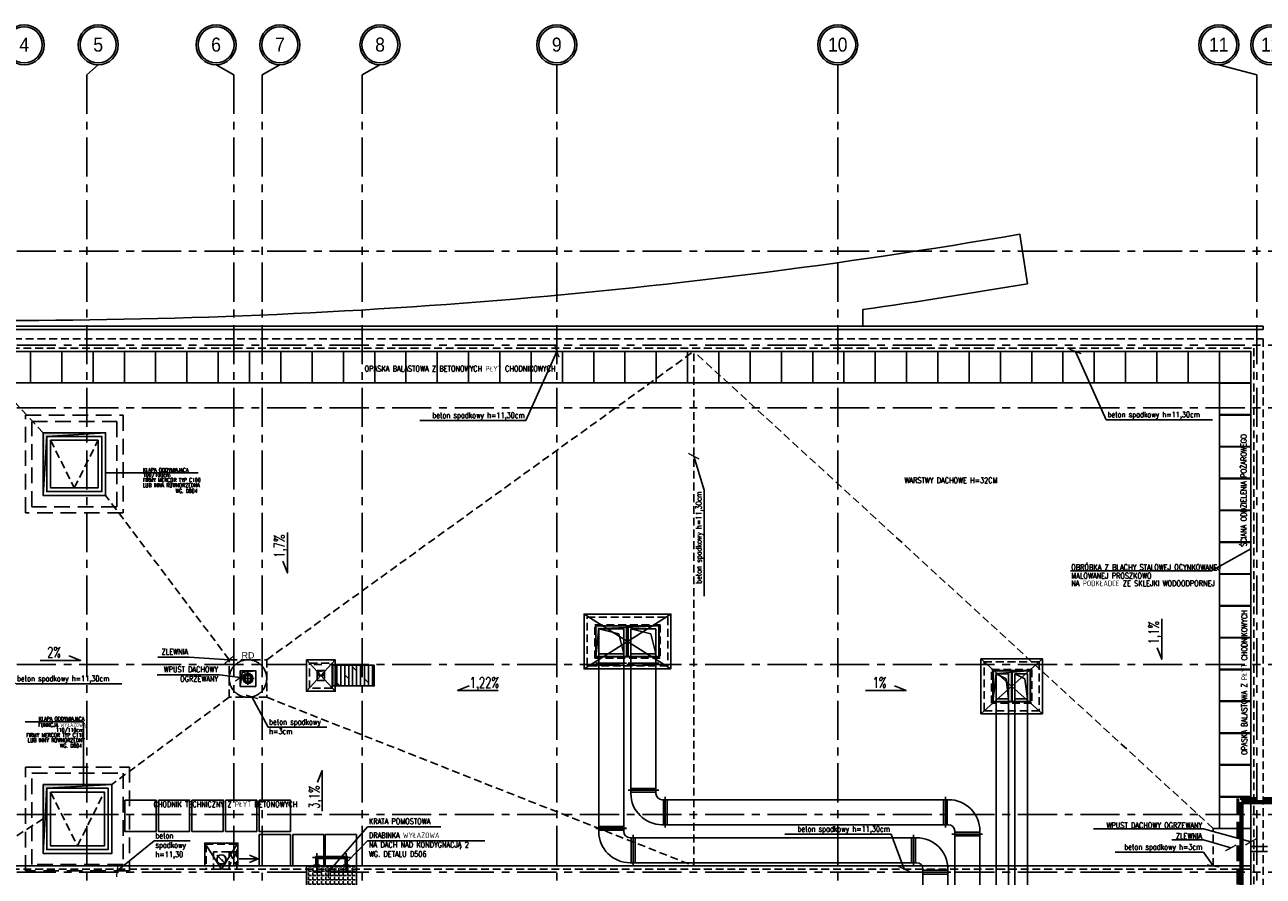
# Model space of a CAD drawing. Extents: x 41755 to 123924, y -112333 to 86187.
# Tile 26 of 256: x 100422 to 102401, y -97344 to -95984. Entities that reach past the tile are written whole.
import ezdxf
from ezdxf.enums import TextEntityAlignment as Align

# ---------------------------------------------------------------- set-up
doc = ezdxf.new("R2010")
doc.units = 0
doc.header["$LTSCALE"] = 50
for name, pattern in [('ACAD_ISO02W100', [15, 12, -3]), ('ACAD_ISO10W100', [18.5, 12, -3, 0.5, -3]), ('CENTER', [2, 1.25, -0.25, 0.25, -0.25]), ('DASHDOT', [1, 0.5, -0.25, 0, -0.25]), ('DASHED', [0.75, 0.5, -0.25]), ('DASHED2', [0.375, 0.25, -0.125])]:
    doc.linetypes.add(name, pattern=pattern)
doc.layers.get('0').update_dxf_attribs({"color": 101, "linetype": 'CONTINUOUS'})
doc.layers.add('2DH_PLS_glp', color=202, linetype='DASHED', lineweight=50)
doc.layers.add('2DH_PLS_glz', color=86, linetype='CONTINUOUS', lineweight=70)
for name, color, linetype in [('Ele-balustrada', 8, 'CONTINUOUS'), ('Ins-went', 141, 'CONTINUOUS'), ('Ins-wod', 4, 'CONTINUOUS'), ('Okn---okna', 5, 'CONTINUOUS'), ('Opis-spadki', 61, 'CONTINUOUS'), ('Os-osie glowne', 1, 'CENTER'), ('Os-osie-opis', 16, 'CONTINUOUS'), ('Pzt-chodniki-hatch', 252, 'CONTINUOUS'), ('Sch-opis', 51, 'CONTINUOUS'), ('W-idok', 8, 'CONTINUOUS'), ('W-idok pod', 5, 'DASHED'), ('W-izol-w', 144, 'CONTINUOUS'), ('W-otwor-strop', 1, 'CONTINUOUS'), ('W-widok-spadki', 61, 'CONTINUOUS')]:
    doc.layers.add(name, color=color, linetype=linetype)
doc.styles.add('dwg_opis duży', font='ARIAL.TTF', dxfattribs={"width": 0.9})
doc.styles.add('ROMANS', font='romans', dxfattribs={"width": 0.85})
doc.styles.add('TYTUL2', font='ARIAL.TTF')
doc.dimstyles.new('CHMIELNA', dxfattribs={"dimscale": 3.5, "dimtxt": 4, "dimasz": 1.5, "dimexe": 3, "dimexo": 0, "dimgap": 1, "dimtad": 1, "dimdec": 1, "dimrnd": 0.5, "dimzin": 12, "dimdsep": 46, "dimtxsty": 'ROMANS', "dimblk": 'DIMTICK', "dimcen": 0.09, "dimse1": 1, "dimse2": 1, "dimclrd": 143, "dimclrt": 53, "dimadec": 0, "dimazin": 0, "dimtfac": 1, "dimtdec": 1, "dimtix": 1, "dimtmove": 2, "dimatfit": 2, "dimldrblk": 'ARCHTICK', "dimfxl": 0, "dimtolj": 1, "dimtzin": 0, "dimarcsym": 0})
pattern_1 = [(270, (232263.7705, -500844.337), (6.35, -3e-15), []), (315, (232263.77, -500844.337), (12.69999134, 12.69999134), [8.98026, -17.9605])]

# ---------------------------------------------------------------- blocks, each defined once
blk = doc.blocks.new('_kgjdskfgjkfh')
at = {"linetype": 'ACAD_ISO10W100'}
for p, q in [((10, 0), (-10, 0)), ((0, 10), (0, -10))]:
    blk.add_line(p, q, dxfattribs=at)
at = {"linetype": 'Continuous', "ltscale": 7}
for p, q in [((-8, 0), (-5, 0)), ((-7.6, 2.5), (-4.8, 1.5)), ((-6.5, 4.7), (-4, 2.9)), ((-4.7, 6.5), (-2.9, 4)), ((-2.5, 7.6), (-1.5, 4.8)), ((0, 8), (0, 5)), ((2.5, 7.6), (1.5, 4.8)), ((4.7, 6.5), (2.9, 4)), ((6.5, 4.7), (4, 2.9)), ((7.6, 2.5), (4.8, 1.5)), ((8, 0), (5, 0)), ((-7.6, -2.5), (-4.8, -1.5)), ((-6.5, -4.7), (-4, -2.9)), ((-4.7, -6.5), (-2.9, -4)), ((-2.5, -7.6), (-1.5, -4.8)), ((0, -8), (0, -5)), ((2.5, -7.6), (1.5, -4.8)), ((4.7, -6.5), (2.9, -4)), ((6.5, -4.7), (4, -2.9)), ((7.6, -2.5), (4.8, -1.5))]:
    blk.add_line(p, q, dxfattribs=at)
at = {"linetype": 'ACAD_ISO02W100'}
blk.add_circle((0, 0), 30, dxfattribs=at)
at = {"linetype": 'Continuous', "ltscale": 7}
for radius in [8, 5]:
    blk.add_circle((0, 0), radius, dxfattribs=at)
blk = doc.blocks.new('DIMTICK')
for p, q in [((-1, 0), (1, 0)), ((0, 1), (0, -1))]:
    blk.add_line(p, q)
at = {"const_width": 0.141}
blk.add_lwpolyline([(0.71, 0.71), (-0.71, -0.71)], dxfattribs=at)
blk = doc.blocks.new('_opis_osi_liczbowy')
blk.add_hatch(color=256).paths.add_polyline_path([(32, 32), (32, 28.8, -1), (32, -28.8), (32, -32, 1)])
for radius in [32, 28.8]:
    blk.add_circle((32, 0), radius)
at = {"style": 'dwg_opis duży', "width": 0.9}
blk.add_attdef('AXNAMEH', text='', height=22.4, rotation=90, dxfattribs=at).set_placement((32, 0), align=Align.MIDDLE_CENTER)
blk = doc.blocks.new('_SKGJFKGJFGKHGJ')
blk.add_line((-13.5, -53.9), (-13.5, 6.9))
at = {"linetype": 'DASHDOT', "ltscale": 5, "flags": 128}
for points in [[(9.4, 0), (-20.4, 0)], [(9.4, -47), (-20.4, -47)]]:
    blk.add_lwpolyline(points, dxfattribs=at)
at = {"flags": 128}
for points in [[(-1.9, -48.5), (-15, -48.5), (-15, 1.5), (-1.9, 1.5)], [(-1.9, -45.5), (-12, -45.5), (-12, -1.5), (-1.9, -1.5)]]:
    blk.add_lwpolyline(points, dxfattribs=at)
for points in [[(0, 5), (0, -5), (-1, -5, -0.199443), (-1, 5)], [(0, -52), (0, -42), (-1, -42, 0.199443), (-1, -52)]]:
    blk.add_lwpolyline(points, format="xyb", close=True, dxfattribs=at)
at = {"linetype": 'DASHED', "ltscale": 0.1, "flags": 128}
for points in [[(-1.9, 1.5), (0, 1.5)], [(-1.9, -1.5), (0, -1.5)], [(0, -45.5), (-1.9, -45.5)], [(0, -48.5), (-1.9, -48.5)]]:
    blk.add_lwpolyline(points, dxfattribs=at)
blk = doc.blocks.new('SPADKI')
at = {"ltscale": 25}
blk.add_lwpolyline([(0, 0), (0, -70), (-8, -50), (-8, -50)], dxfattribs=at)
at = {"ltscale": 25, "style": 'ROMANS', "width": 0.7}
blk.add_attdef('SP%', text='', height=18, rotation=90, dxfattribs=at).set_placement((-4.9, -24), align=Align.CENTER)
blk = doc.blocks.new('_STRZAŁKA_WENT')
for q in [(-6, -14), (0, -30.2), (6, -14)]:
    blk.add_line((0, 0), q)

msp = doc.modelspace()

# ---------------------------------------------------------------- hatches: boundary and pattern name
at = {"layer": 'Ins-went'}
h = msp.add_hatch(color=256, dxfattribs=at)
h.paths.add_polyline_path([(100890.594, -97018.332, 1), (100890.594, -97023.583, 1)])
h.paths.add_polyline_path([(100899.521, -97023.583, 1), (100899.521, -97018.332, 1)])
h = msp.add_hatch(dxfattribs=at)
h.set_pattern_fill('DOLMIT', color=256, angle=-90, style=0)
h.set_pattern_definition(pattern_1)
h.paths.add_polyline_path([(100980.27, -97040.35), (100980.27, -97007.298), (100912.966, -97007.298), (100912.966, -97040.35)])
h = msp.add_hatch(dxfattribs=at)
h.set_pattern_fill('DOLMIT', color=256, angle=-90, style=0)
h.set_pattern_definition(pattern_1)
h.paths.add_polyline_path([(100980.27, -97040.35), (100980.27, -97007.298), (100912.966, -97007.298), (100912.966, -97040.35)])
at = {"layer": 'W-idok'}
h = msp.add_hatch(dxfattribs=at)
h.set_pattern_fill('ANGLE', color=256, style=0)
h.set_pattern_definition([(360, (48983.4185, 565.478), (2e-15, 6.985), [5.08, -1.905]), (90, (48983.4185, 565.478), (-6.985, 2e-15), [5.08, -1.905])])
h.paths.add_polyline_path([(100871.934, -97327.824), (100951.934, -97327.824), (100951.934, -97368.324), (100871.934, -97368.324)])
at = {"layer": 'W-otwor-strop'}
h = msp.add_hatch(color=256, dxfattribs=at)
h.paths.add_polyline_path([(100520.966, -96637.739), (100520.966, -96635.824), (100450.966, -96635.824), (100450.966, -96647.408), (100456.214, -96653.6), (100456.966, -96641.824)])
h.paths.add_polyline_path([(100550.966, -96635.824), (100520.966, -96635.824), (100520.966, -96637.739)])
h.paths.add_polyline_path([(100456.214, -96653.6), (100450.966, -96647.408), (100450.966, -96735.824)])
at = {"layer": 'W-otwor-strop', "linetype": 'Continuous', "ltscale": 0.5}
for points in [[(101435.434, -96944.477), (101339.134, -96948.977), (101334.634, -96993.977), (101334.634, -96944.477)], [(102029.033, -97015.824), (101968.966, -97015.824), (101968.966, -97065.824), (101973.966, -97020.824)]]:
    msp.add_hatch(color=256, dxfattribs=at).paths.add_polyline_path(points)
at = {"layer": 'W-otwor-strop'}
for points in [[(100791.013, -97015.906), (100769.013, -97018.906), (100766.013, -97040.906), (100766.013, -97015.906)], [(100900.966, -97015.824), (100888.966, -97015.824), (100888.966, -97023.824), (100890.966, -97017.824)]]:
    msp.add_hatch(color=256, dxfattribs=at).paths.add_polyline_path(points)
h = msp.add_hatch(color=256, dxfattribs=at)
h.paths.add_polyline_path([(100520.966, -97200.132), (100520.966, -97197.824), (100450.966, -97197.824), (100450.966, -97245.824), (100454.543, -97245.824), (100456.966, -97203.824)])
h.paths.add_polyline_path([(100560.966, -97197.824), (100520.966, -97197.824), (100520.966, -97200.132)])
h.paths.add_polyline_path([(100454.543, -97245.824), (100450.966, -97245.824), (100450.966, -97307.824)])

# ---------------------------------------------------------------- linework, layer by layer
at = {"color": 4, "linetype": 'Continuous'}
msp.add_line((101390.434, -97006.977), (101430.434, -97006.977), dxfattribs=at)
at = {"layer": '2DH_PLS_glp'}
for p, q in [((102501.854, -97220.046), (102360.637, -97220.046)), ((102360.637, -97220.046), (102360.637, -97405.748))]:
    msp.add_line(p, q, dxfattribs=at)
at = {"layer": '2DH_PLS_glz'}
for p, q in [((102366.527, -97388.064), (102366.527, -97225.764)), ((102366.527, -97225.764), (102509.599, -97225.764))]:
    msp.add_line(p, q, dxfattribs=at)
at = {"layer": 'Ins-went'}
for p, q in [((101334.634, -96993.477), (101334.634, -96944.477)), ((101334.634, -96944.477), (101383.634, -96944.477)), ((101371.134, -96956.977), (101339.134, -96948.977)), ((101339.134, -96988.977), (101339.134, -96948.977)), ((101339.134, -96948.977), (101379.134, -96948.977)), ((101379.134, -96988.977), (101371.134, -96956.977)), ((101379.134, -96948.977), (101379.134, -96988.977)), ((101383.634, -96944.477), (101383.634, -96993.477)), ((101385.934, -96993.477), (101385.934, -96944.477)), ((101385.934, -96944.477), (101434.934, -96944.477)), ((101422.434, -96956.977), (101390.434, -96948.977)), ((101390.434, -96988.977), (101390.434, -96948.977)), ((101390.434, -96948.977), (101430.434, -96948.977)), ((101430.434, -96988.977), (101422.434, -96956.977)), ((101430.434, -96948.977), (101430.434, -96988.977)), ((101434.934, -96944.477), (101434.934, -96993.477)), ((101383.634, -96993.477), (101334.634, -96993.477)), ((101339.134, -97267.777), (101339.134, -96988.977)), ((101379.134, -96988.977), (101339.134, -96988.977)), ((101379.134, -97267.777), (101379.134, -96988.977)), ((101434.934, -96993.477), (101385.934, -96993.477)), ((101390.434, -97206.977), (101390.434, -96988.977)), ((101430.434, -96988.977), (101390.434, -96988.977)), ((101430.434, -97206.977), (101430.434, -96988.977)), ((101334.634, -97003.977), (101383.634, -97003.977)), ((101339.134, -97006.977), (101379.134, -97006.977)), ((101385.934, -97003.977), (101434.934, -97003.977)), ((101969.466, -97065.324), (101969.466, -97016.324)), ((101969.466, -97016.324), (101998.466, -97016.324)), ((101989.966, -97028.824), (101973.966, -97020.824)), ((101973.966, -97060.824), (101973.966, -97020.824)), ((101973.966, -97020.824), (101993.966, -97020.824)), ((101993.966, -97020.824), (101993.966, -97060.824)), ((101998.466, -97016.324), (101998.466, -97065.324)), ((101999.533, -97065.324), (101999.533, -97016.324)), ((101999.533, -97016.324), (102028.533, -97016.324)), ((102020.033, -97028.824), (102004.033, -97020.824)), ((102004.033, -97060.824), (102004.033, -97020.824)), ((102004.033, -97020.824), (102024.033, -97020.824)), ((102024.033, -97020.824), (102024.033, -97060.824)), ((102028.533, -97016.324), (102028.533, -97065.324)), ((101993.966, -97060.824), (101989.966, -97028.824)), ((102024.033, -97060.824), (102020.033, -97028.824)), ((101973.966, -97921.024), (101973.966, -97060.824)), ((101993.966, -97060.824), (101973.966, -97060.824)), ((101993.966, -97921.024), (101993.966, -97060.824)), ((102004.033, -97921.024), (102004.033, -97060.824)), ((102024.033, -97060.824), (102004.033, -97060.824)), ((102024.033, -97921.024), (102024.033, -97060.824)), ((101998.466, -97065.324), (101969.466, -97065.324)), ((102028.533, -97065.324), (101999.533, -97065.324)), ((101385.92, -97207.024), (101434.92, -97207.024)), ((101434.934, -97206.977), (101385.934, -97206.977)), ((101390.42, -97212.024), (101390.42, -97207.024)), ((101390.42, -97210.024), (101430.42, -97210.024)), ((101430.434, -97203.977), (101390.434, -97203.977)), ((101430.42, -97212.024), (101430.42, -97207.024)), ((101445.42, -97217.524), (101445.42, -97266.524)), ((101445.42, -97266.524), (101445.42, -97217.524)), ((101893.12, -97217.524), (101893.12, -97266.524)), ((101893.12, -97266.524), (101893.12, -97217.524)), ((101445.42, -97222.024), (101440.42, -97222.024)), ((101442.42, -97222.024), (101442.42, -97262.024)), ((101893.12, -97222.024), (101445.42, -97222.024)), ((101448.42, -97262.024), (101448.42, -97222.024)), ((101890.12, -97222.024), (101890.12, -97262.024)), ((101898.12, -97222.024), (101893.12, -97222.024)), ((101896.12, -97262.024), (101896.12, -97222.024)), ((101334.585, -97267.824), (101383.585, -97267.824)), ((101383.634, -97267.777), (101334.634, -97267.777)), ((101339.085, -97272.824), (101339.085, -97267.824)), ((101339.085, -97270.824), (101379.085, -97270.824)), ((101379.134, -97264.777), (101339.134, -97264.777)), ((101379.085, -97272.824), (101379.085, -97267.824)), ((101394.085, -97327.324), (101394.085, -97278.324)), ((101394.085, -97278.324), (101394.085, -97327.324)), ((101445.42, -97262.024), (101440.42, -97262.024)), ((101893.12, -97262.024), (101445.42, -97262.024)), ((101842.085, -97278.324), (101842.085, -97327.324)), ((101842.085, -97327.324), (101842.085, -97278.324)), ((101898.12, -97262.024), (101893.12, -97262.024)), ((101903.62, -97277.024), (101952.62, -97277.024)), ((101952.62, -97277.024), (101903.62, -97277.024)), ((101908.12, -97277.024), (101908.12, -97272.024)), ((101948.12, -97274.024), (101908.12, -97274.024)), ((101908.12, -97810.824), (101908.12, -97277.024)), ((101908.12, -97280.024), (101948.12, -97280.024)), ((101948.12, -97277.024), (101948.12, -97272.024)), ((101948.12, -97810.824), (101948.12, -97277.024)), ((101394.085, -97282.824), (101389.085, -97282.824)), ((101391.085, -97282.824), (101391.085, -97322.824)), ((101842.085, -97282.824), (101394.085, -97282.824)), ((101397.085, -97322.824), (101397.085, -97282.824)), ((101839.085, -97282.824), (101839.085, -97322.824)), ((101847.085, -97282.824), (101842.085, -97282.824)), ((101845.085, -97322.824), (101845.085, -97282.824)), ((101394.085, -97322.824), (101389.085, -97322.824)), ((101842.085, -97322.824), (101394.085, -97322.824)), ((101847.085, -97322.824), (101842.085, -97322.824)), ((101852.585, -97337.824), (101901.585, -97337.824)), ((101901.585, -97337.824), (101852.585, -97337.824)), ((101857.085, -97337.824), (101857.085, -97332.824)), ((101897.085, -97334.824), (101857.085, -97334.824)), ((101857.085, -97810.824), (101857.085, -97337.824)), ((101897.085, -97337.824), (101897.085, -97332.824)), ((101897.085, -97810.824), (101897.085, -97337.824)), ((101857.085, -97340.824), (101897.085, -97340.824))]:
    msp.add_line(p, q, dxfattribs=at)
at = {"layer": 'Ins-went', "linetype": 'DASHED'}
msp.add_line((100743.037, -97324.895), (100728.895, -97310.753), dxfattribs=at)
at = {"layer": 'Ins-went', "linetype": 'DASHED2', "ltscale": 0.3}
msp.add_line((100742.554, -97324.412), (100729.378, -97311.236), dxfattribs=at)
at = {"layer": 'Ins-went'}
msp.add_lwpolyline([(100980.27, -97007.298), (100980.27, -97040.35), (100912.966, -97040.35), (100912.966, -97007.298)], close=True, dxfattribs=at)
at = {"layer": 'Ins-went', "linetype": 'DASHED'}
msp.add_circle((100735.966, -97317.824), 7, dxfattribs=at)
at = {"layer": 'Ins-went'}
for centre, radius, start, end in [((101440.42, -97212.024), 50, 180, 270), ((101440.42, -97212.024), 10, 180, 270), ((101898.12, -97272.024), 50, 0, 90), ((101389.085, -97272.824), 50, 180, 270), ((101389.085, -97272.824), 10, 180, 270), ((101898.12, -97272.024), 10, 0, 90), ((101847.085, -97332.824), 50, 0, 90), ((101847.085, -97332.824), 10, 0, 90)]:
    msp.add_arc(centre, radius, start, end, dxfattribs=at)
at = {"layer": 'Okn---okna'}
msp.add_lwpolyline([(100450.966, -96635.824), (100550.966, -96635.824), (100550.966, -96735.824), (100450.966, -96735.824)], close=True, dxfattribs=at)
at = {"layer": 'Okn---okna', "linetype": 'ByBlock'}
for points in [[(100456.966, -96641.824), (100544.966, -96641.824), (100544.966, -96729.824), (100456.966, -96729.824)], [(100462.966, -96647.824), (100538.966, -96647.824), (100538.966, -96723.824), (100462.966, -96723.824)], [(100450.966, -97197.824), (100560.966, -97197.824), (100560.966, -97307.824), (100450.966, -97307.824)], [(100456.966, -97203.824), (100554.966, -97203.824), (100554.966, -97301.824), (100456.966, -97301.824)], [(100462.966, -97209.824), (100548.966, -97209.824), (100548.966, -97295.824), (100462.966, -97295.824)]]:
    msp.add_lwpolyline(points, close=True, dxfattribs=at)
at = {"layer": 'Okn---okna', "linetype": 'DASHED', "ltscale": 0.5}
for points in [[(100462.966, -96647.824), (100500.966, -96723.824), (100538.966, -96647.824)], [(100462.966, -97209.824), (100505.966, -97295.824), (100548.966, -97209.824)]]:
    msp.add_lwpolyline(points, dxfattribs=at)
at = {"layer": 'Os-osie glowne'}
for points in [[(100520.966, -96063.824), (100520.966, -102110.824)], [(100755.966, -96063.824), (100755.966, -102110.824)], [(100800.966, -96063.824), (100800.966, -102040.824)], [(100960.966, -96063.824), (100960.966, -102040.824)], [(101271.966, -96063.824), (101271.966, -102040.824)], [(101720.966, -96063.824), (101720.966, -102040.824)], [(102390.966, -96063.824), (102390.966, -102040.824)], [(99508.966, -96345.824), (111775.966, -96345.824)], [(99508.966, -96495.824), (111775.966, -96495.824)], [(99508.966, -96595.824), (111775.966, -96595.824)], [(99508.966, -97005.824), (111775.966, -97005.824)], [(99508.966, -97245.824), (111775.966, -97245.824)], [(99508.966, -97337.824), (111775.966, -97337.824)]]:
    msp.add_lwpolyline(points, dxfattribs=at)
at = {"layer": 'Os-osie-opis'}
for points in [[(100539.162, -96047.824), (100520.966, -96063.824)], [(100727.484, -96047.824), (100755.966, -96063.824)], [(100829.453, -96047.824), (100800.966, -96063.824)], [(100989.453, -96047.824), (100960.966, -96063.824)], [(101271.966, -96063.824), (101271.966, -96047.824)], [(101720.966, -96063.824), (101720.966, -96047.824)], [(102329.984, -96047.824), (102390.966, -96063.824)]]:
    msp.add_lwpolyline(points, dxfattribs=at)
at = {"layer": 'Pzt-chodniki-hatch'}
for points in [[(100380.966, -96505.824), (100380.966, -96555.824), (100430.966, -96555.824), (100430.966, -96505.824)], [(100430.966, -96505.824), (100430.966, -96555.824), (100480.966, -96555.824), (100480.966, -96505.824)], [(100480.966, -96505.824), (100480.966, -96555.824), (100530.966, -96555.824), (100530.966, -96505.824)], [(100530.966, -96505.824), (100530.966, -96555.824), (100580.966, -96555.824), (100580.966, -96505.824)], [(100580.966, -96505.824), (100580.966, -96555.824), (100630.966, -96555.824), (100630.966, -96505.824)], [(100630.966, -96505.824), (100630.966, -96555.824), (100680.966, -96555.824), (100680.966, -96505.824)], [(100680.966, -96505.824), (100680.966, -96555.824), (100730.966, -96555.824), (100730.966, -96505.824)], [(100730.966, -96505.824), (100730.966, -96555.824), (100780.966, -96555.824), (100780.966, -96505.824)], [(100780.966, -96505.824), (100780.966, -96555.824), (100830.966, -96555.824), (100830.966, -96505.824)], [(100830.966, -96505.824), (100830.966, -96555.824), (100880.966, -96555.824), (100880.966, -96505.824)], [(100880.966, -96505.824), (100880.966, -96555.824), (100930.966, -96555.824), (100930.966, -96505.824)], [(100930.966, -96505.824), (100930.966, -96555.824), (100980.966, -96555.824), (100980.966, -96505.824)], [(100980.966, -96505.824), (100980.966, -96555.824), (101030.966, -96555.824), (101030.966, -96505.824)], [(101030.966, -96505.824), (101030.966, -96555.824), (101080.966, -96555.824), (101080.966, -96505.824)], [(101080.966, -96505.824), (101080.966, -96555.824), (101130.966, -96555.824), (101130.966, -96505.824)], [(101130.966, -96505.824), (101130.966, -96555.824), (101180.966, -96555.824), (101180.966, -96505.824)], [(101180.966, -96505.824), (101180.966, -96555.824), (101230.966, -96555.824), (101230.966, -96505.824)], [(101230.966, -96505.824), (101230.966, -96555.824), (101280.966, -96555.824), (101280.966, -96505.824)], [(101280.966, -96505.824), (101280.966, -96555.824), (101330.966, -96555.824), (101330.966, -96505.824)], [(101330.966, -96505.824), (101330.966, -96555.824), (101380.966, -96555.824), (101380.966, -96505.824)], [(101380.966, -96505.824), (101380.966, -96555.824), (101430.966, -96555.824), (101430.966, -96505.824)], [(101430.966, -96505.824), (101430.966, -96555.824), (101480.966, -96555.824), (101480.966, -96505.824)], [(101480.966, -96505.824), (101480.966, -96555.824), (101530.966, -96555.824), (101530.966, -96505.824)], [(101530.966, -96505.824), (101530.966, -96555.824), (101580.966, -96555.824), (101580.966, -96505.824)], [(101580.966, -96505.824), (101580.966, -96555.824), (101630.966, -96555.824), (101630.966, -96505.824)], [(101630.966, -96505.824), (101630.966, -96555.824), (101680.966, -96555.824), (101680.966, -96505.824)], [(101680.966, -96505.824), (101680.966, -96555.824), (101730.966, -96555.824), (101730.966, -96505.824)], [(101730.966, -96505.824), (101730.966, -96555.824), (101780.966, -96555.824), (101780.966, -96505.824)], [(101780.966, -96505.824), (101780.966, -96555.824), (101830.966, -96555.824), (101830.966, -96505.824)], [(101830.966, -96505.824), (101830.966, -96555.824), (101880.966, -96555.824), (101880.966, -96505.824)], [(101880.966, -96505.824), (101880.966, -96555.824), (101930.966, -96555.824), (101930.966, -96505.824)], [(101930.966, -96505.824), (101930.966, -96555.824), (101980.966, -96555.824), (101980.966, -96505.824)], [(101980.966, -96505.824), (101980.966, -96555.824), (102030.966, -96555.824), (102030.966, -96505.824)], [(102030.966, -96505.824), (102030.966, -96555.824), (102080.966, -96555.824), (102080.966, -96505.824)], [(102080.966, -96505.824), (102080.966, -96555.824), (102130.966, -96555.824), (102130.966, -96505.824)], [(102130.966, -96505.824), (102130.966, -96555.824), (102180.966, -96555.824), (102180.966, -96505.824)], [(102180.966, -96505.824), (102180.966, -96555.824), (102230.966, -96555.824), (102230.966, -96505.824)], [(102230.966, -96505.824), (102230.966, -96555.824), (102280.966, -96555.824), (102280.966, -96505.824)], [(102280.966, -96505.824), (102280.966, -96555.824), (102330.966, -96555.824), (102330.966, -96505.824)], [(102330.966, -96505.824), (102330.966, -96555.824), (102380.966, -96555.824), (102380.966, -96505.824)], [(102330.966, -96556.674), (102330.966, -96606.674), (102380.966, -96606.674), (102380.966, -96556.674)], [(102330.966, -96607.524), (102330.966, -96657.524), (102380.966, -96657.524), (102380.966, -96607.524)], [(102330.966, -96658.374), (102330.966, -96708.374), (102380.966, -96708.374), (102380.966, -96658.374)], [(102330.966, -96709.224), (102330.966, -96759.224), (102380.966, -96759.224), (102380.966, -96709.224)], [(102330.966, -96760.074), (102330.966, -96810.074), (102380.966, -96810.074), (102380.966, -96760.074)], [(102330.966, -96810.924), (102330.966, -96860.924), (102380.966, -96860.924), (102380.966, -96810.924)], [(102330.966, -96861.774), (102330.966, -96911.774), (102380.966, -96911.774), (102380.966, -96861.774)], [(102330.966, -96912.624), (102330.966, -96962.624), (102380.966, -96962.624), (102380.966, -96912.624)], [(102330.966, -96963.474), (102330.966, -97013.474), (102380.966, -97013.474), (102380.966, -96963.474)], [(102330.966, -97014.324), (102330.966, -97064.324), (102380.966, -97064.324), (102380.966, -97014.324)], [(102330.966, -97065.174), (102330.966, -97115.174), (102380.966, -97115.174), (102380.966, -97065.174)], [(102330.966, -97116.024), (102330.966, -97166.024), (102380.966, -97166.024), (102380.966, -97116.024)], [(102330.966, -97166.874), (102330.966, -97216.874), (102380.966, -97216.874), (102380.966, -97166.874)], [(102330.966, -97217.824), (102330.966, -97267.824), (102380.966, -97267.824), (102380.966, -97217.824)], [(100581.563, -97222.677), (100581.563, -97272.677), (100631.563, -97272.677), (100631.563, -97222.677)], [(100635.242, -97222.677), (100635.242, -97272.677), (100685.242, -97272.677), (100685.242, -97222.677)], [(100688.922, -97222.677), (100688.922, -97272.677), (100738.922, -97272.677), (100738.922, -97222.677)], [(100742.602, -97222.677), (100742.602, -97272.677), (100792.602, -97272.677), (100792.602, -97222.677)], [(100796.281, -97222.677), (100796.281, -97272.677), (100846.281, -97272.677), (100846.281, -97222.677)], [(100796.281, -97277.824), (100796.281, -97327.824), (100846.281, -97327.824), (100846.281, -97277.824)], [(100849.961, -97277.824), (100849.961, -97327.824), (100899.961, -97327.824), (100899.961, -97277.824)], [(100901.929, -97277.824), (100901.929, -97327.824), (100951.929, -97327.824), (100951.929, -97277.824)]]:
    msp.add_lwpolyline(points, close=True, dxfattribs=at)
for points in [[(100380.966, -96555.824), (102330.966, -96555.824)], [(102330.966, -96555.824), (102330.966, -97267.824)], [(100951.934, -97327.824), (100951.934, -97277.824)]]:
    msp.add_lwpolyline(points, dxfattribs=at)
at = {"layer": 'Sch-opis'}
for points in [[(100698.981, -96699.616), (100550.966, -96699.616)], [(102092.882, -96856.262), (102318.159, -96856.262), (102380.966, -96821.341)], [(100422.583, -97097.661), (100515.751, -97097.661)], [(100515.751, -97097.661), (100515.751, -97197.824)]]:
    msp.add_lwpolyline(points, dxfattribs=at)
at = {"layer": 'W-idok', "linetype": 'DASHED', "ltscale": 0.5}
for points in [[(100310.966, -96485.824), (102400.966, -96485.824)], [(102400.966, -96485.824), (102400.966, -99674.824)], [(100325.966, -96500.824), (102385.966, -96500.824)], [(102385.966, -96500.824), (102385.966, -99659.824)], [(100760.466, -97332.824), (100760.466, -97293.324), (100711.466, -97293.324), (100711.466, -97332.824)], [(100748.466, -97305.324), (100760.466, -97305.324)], [(100760.466, -97305.324), (100748.466, -97327.824)], [(100748.466, -97305.324), (100760.466, -97327.824)], [(100325.966, -97332.824), (102380.966, -97332.824)], [(100748.466, -97327.824), (100760.466, -97327.824)]]:
    msp.add_lwpolyline(points, dxfattribs=at)
at = {"layer": 'W-idok', "linetype": 'DASHED'}
for points in [[(100422.966, -96607.824), (100578.966, -96607.824), (100578.966, -96763.824), (100422.966, -96763.824)], [(100432.966, -96617.824), (100568.966, -96617.824), (100568.966, -96753.824), (100432.966, -96753.824)], [(100422.966, -97169.824), (100588.966, -97169.824), (100588.966, -97335.824), (100422.966, -97335.824)], [(100432.966, -97179.824), (100578.966, -97179.824), (100578.966, -97325.824), (100432.966, -97325.824)]]:
    msp.add_lwpolyline(points, close=True, dxfattribs=at)
at = {"layer": 'W-idok', "linetype": 'DASHED', "ltscale": 0.5}
for points in [[(101449.434, -97007.977), (101320.634, -97007.977), (101320.634, -96930.477), (101449.434, -96930.477)], [(101437.434, -96995.977), (101332.634, -96995.977), (101332.634, -96942.477), (101437.434, -96942.477)], [(101954.966, -97001.824), (102043.033, -97001.824), (102043.033, -97079.824), (101954.966, -97079.824)], [(100876.966, -97003.824), (100912.966, -97003.824), (100912.966, -97043.824), (100876.966, -97043.824)], [(100888.966, -97015.824), (100900.966, -97015.824), (100900.966, -97031.824), (100888.966, -97031.824)], [(101966.966, -97013.824), (102031.033, -97013.824), (102031.033, -97067.824), (101966.966, -97067.824)], [(100723.466, -97305.324), (100723.466, -97332.824), (100748.466, -97332.824), (100748.466, -97305.324)]]:
    msp.add_lwpolyline(points, close=True, dxfattribs=at)
at = {"layer": 'W-idok'}
for points in [[(102408.081, -97297.086), (102380.966, -97297.086)], [(102408.081, -97304.585), (102380.966, -97304.585)]]:
    msp.add_lwpolyline(points, dxfattribs=at)
msp.add_lwpolyline([(100871.934, -97327.824), (100951.934, -97327.824), (100951.934, -97368.324), (100871.934, -97368.324)], close=True, dxfattribs=at)
at = {"layer": 'W-idok pod', "linetype": 'Continuous'}
msp.add_lwpolyline([(101760.966, -96465.324), (101760.966, -96439.024, 0.00692495), (102024.185, -96397.595), (102012.129, -96318.494, -0.0456024), (100280.966, -96455.505), (100280.966, -97377.824), (100395.966, -97377.824)], format="xyb", dxfattribs=at)
msp.add_lwpolyline([(100290.686, -96465.324), (102400.966, -96465.324)], dxfattribs=at)
at = {"layer": 'W-izol-w', "linetype": 'Continuous'}
for points in [[(102400.966, -96470.824), (102400.966, -96465.324)], [(100295.966, -96470.824), (102400.966, -96470.824)], [(100330.966, -96505.824), (102380.966, -96505.824)], [(102380.966, -96505.824), (102380.966, -99654.824)], [(101315.634, -96925.477), (101454.434, -97012.977)], [(101454.434, -96925.477), (101315.634, -97012.977)], [(100871.966, -96998.824), (100917.966, -97048.824)], [(100917.966, -96998.824), (100871.966, -97048.824)], [(101949.966, -96996.824), (102048.033, -97084.824)], [(101949.966, -97084.824), (102048.033, -96996.824)], [(100709.466, -97291.324), (100735.966, -97332.824)], [(100762.466, -97327.824), (100762.466, -97291.324), (100709.466, -97291.324), (100709.466, -97327.824)], [(100762.466, -97291.324), (100735.966, -97332.824)], [(100330.966, -97327.824), (102380.966, -97327.824)]]:
    msp.add_lwpolyline(points, dxfattribs=at)
for points in [[(101454.434, -97012.977), (101315.634, -97012.977), (101315.634, -96925.477), (101454.434, -96925.477)], [(100871.966, -96998.824), (100917.966, -96998.824), (100917.966, -97048.824), (100871.966, -97048.824)], [(101949.966, -96996.824), (102048.033, -96996.824), (102048.033, -97084.824), (101949.966, -97084.824)]]:
    msp.add_lwpolyline(points, close=True, dxfattribs=at)
at = {"layer": 'W-otwor-strop'}
for points in [[(100450.966, -96635.824), (100550.966, -96635.824), (100550.966, -96735.824), (100450.966, -96735.824)], [(100450.966, -97197.824), (100560.966, -97197.824), (100560.966, -97307.824), (100450.966, -97307.824)]]:
    msp.add_lwpolyline(points, close=True, dxfattribs=at)
for points in [[(100550.966, -96635.824), (100456.966, -96641.824), (100450.966, -96735.824)], [(100450.966, -97307.824), (100456.966, -97203.824), (100560.966, -97197.824)]]:
    msp.add_lwpolyline(points, dxfattribs=at)
at = {"layer": 'W-otwor-strop', "linetype": 'Continuous', "ltscale": 0.5}
for points in [[(101334.634, -96944.477), (101435.434, -96944.477), (101435.434, -96993.977), (101334.634, -96993.977)], [(101435.434, -96944.477), (101339.134, -96948.977), (101334.634, -96993.977), (101334.634, -96944.477)], [(101968.966, -97015.824), (102029.033, -97015.824), (102029.033, -97065.824), (101968.966, -97065.824)]]:
    msp.add_lwpolyline(points, close=True, dxfattribs=at)
at = {"layer": 'W-otwor-strop', "ltscale": 0.5}
for points in [[(100766.013, -97015.906), (100791.013, -97015.906), (100791.013, -97040.906), (100766.013, -97040.906)], [(100791.013, -97015.906), (100769.013, -97018.906), (100766.013, -97040.906), (100766.013, -97015.906)], [(100900.966, -97023.824), (100888.966, -97023.824), (100888.966, -97015.824), (100900.966, -97015.824)], [(100900.966, -97015.824), (100888.966, -97015.824), (100888.966, -97023.824), (100890.966, -97017.824)]]:
    msp.add_lwpolyline(points, close=True, dxfattribs=at)
at = {"layer": 'W-otwor-strop', "linetype": 'Continuous', "ltscale": 0.5}
msp.add_lwpolyline([(102029.033, -97015.824), (101968.966, -97015.824), (101968.966, -97065.824), (101973.966, -97020.824), (102029.033, -97015.824)], dxfattribs=at)
msp.add_circle((100735.966, -97317.824), 7.5, dxfattribs=at)
at = {"layer": 'W-widok-spadki', "linetype": 'DASHED', "ltscale": 0.5}
for points in [[(100450.966, -96635.824), (100330.966, -96505.824)], [(100808.466, -96998.418), (101490.966, -96505.824)], [(101490.966, -97327.824), (101490.966, -96505.824)], [(102320.966, -97267.824), (101490.966, -96505.824)], [(100748.466, -96998.418), (100550.966, -96735.824)], [(100748.466, -97058.418), (100560.966, -97197.824)], [(100808.466, -97058.418), (101490.966, -97327.824)], [(100450.966, -97252.824), (100325.966, -97332.824)]]:
    msp.add_lwpolyline(points, dxfattribs=at)
for points in [[(100748.466, -96998.418), (100808.466, -96998.418), (100808.466, -97058.418), (100748.466, -97058.418)], [(102380.966, -97267.824), (102380.966, -97327.824), (102320.966, -97327.824), (102320.966, -97267.824)]]:
    msp.add_lwpolyline(points, close=True, dxfattribs=at)

# ---------------------------------------------------------------- block references
at = {"layer": 'Ele-balustrada', "xscale": -1, "rotation": 89.99999999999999}
msp.add_blockref('_SKGJFKGJFGKHGJ', (100888.434, -97327.824), dxfattribs=at)
at = {"layer": 'Ins-went', "rotation": 270}
msp.add_blockref('_STRZAŁKA_WENT', (100794.845, -97316.464), dxfattribs=at)
at = {"layer": 'Ins-wod', "rotation": 270}
msp.add_blockref('_kgjdskfgjkfh', (100778.466, -97028.418), dxfattribs=at)
at = {"layer": 'Opis-spadki', "xscale": 0.9245656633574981, "yscale": 0.924565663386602, "zscale": 0.9245656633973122}
for p, values in [((100841.454, -96794.836), {'SP%': '1,7%'}), ((102238.931, -96932.946), {'SP%': '1,1%'})]:
    msp.add_blockref('SPADKI', p, dxfattribs=at).add_auto_attribs(values)
at = {"layer": 'Opis-spadki'}
ref = msp.add_blockref('SPADKI', (100446.299, -96999.405), dxfattribs=dict(at, xscale=-0.9245656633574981, yscale=0.924565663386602, zscale=0.9245656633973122, rotation=89.99999999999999))
ref.add_attrib('SP%', '2%', dxfattribs={"layer": '0', "ltscale": 25, "height": 16.6422, "style": 'ROMANS', "width": 0.7}).set_placement((100468.533, -96994.878), align=Align.CENTER)
at = {"layer": 'Opis-spadki', "xscale": 0.9245656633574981, "yscale": 0.924565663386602, "zscale": 0.9245656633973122, "rotation": 270}
msp.add_blockref('SPADKI', (101178.294, -97047.687), dxfattribs=at).add_auto_attribs({'SP%': '1,22%'})
at = {"layer": 'Opis-spadki'}
ref = msp.add_blockref('SPADKI', (101765.651, -97047.687), dxfattribs=dict(at, xscale=-0.9245656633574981, yscale=0.924565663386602, zscale=0.9245656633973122, rotation=89.99999999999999))
ref.add_attrib('SP%', '1%', dxfattribs={"layer": '0', "ltscale": 25, "height": 16.6422, "style": 'ROMANS', "width": 0.7}).set_placement((101787.885, -97043.16), align=Align.CENTER)
ref = msp.add_blockref('SPADKI', (100897.193, -97240.215), dxfattribs=dict(at, xscale=-0.9245656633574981, yscale=0.924565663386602, zscale=0.9245656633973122, rotation=180))
ref.add_attrib('SP%', '3,1%', dxfattribs={"layer": '0', "ltscale": 25, "height": 16.6422, "rotation": 90, "style": 'ROMANS', "width": 0.7}).set_placement((100892.665, -97217.981), align=Align.CENTER)
at = {"layer": 'Os-osie-opis'}
ref = msp.add_blockref('_opis_osi_liczbowy', (100420.966, -96047.824), dxfattribs=dict(at, xscale=-1, rotation=270))
ref.add_attrib('AXNAMEH', '4', dxfattribs={"layer": '0', "height": 22.4, "style": 'dwg_opis duży', "width": 0.9}).set_placement((100420.966, -96015.534), align=Align.MIDDLE_CENTER)
ref = msp.add_blockref('_opis_osi_liczbowy', (100539.162, -96047.824), dxfattribs=dict(at, xscale=-1, rotation=270))
ref.add_attrib('AXNAMEH', '5', dxfattribs={"layer": '0', "height": 22.4, "style": 'dwg_opis duży', "width": 0.9}).set_placement((100539.162, -96015.534), align=Align.MIDDLE_CENTER)
ref = msp.add_blockref('_opis_osi_liczbowy', (100727.484, -96047.824), dxfattribs=dict(at, xscale=-1, rotation=270))
ref.add_attrib('AXNAMEH', '6', dxfattribs={"layer": '0', "height": 22.4, "style": 'dwg_opis duży', "width": 0.9}).set_placement((100727.484, -96015.534), align=Align.MIDDLE_CENTER)
ref = msp.add_blockref('_opis_osi_liczbowy', (100829.453, -96047.824), dxfattribs=dict(at, rotation=89.99999999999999))
ref.add_attrib('AXNAMEH', '7', dxfattribs={"layer": '0', "height": 22.4, "style": 'dwg_opis duży', "width": 0.9}).set_placement((100829.563, -96015.534), align=Align.MIDDLE_CENTER)
ref = msp.add_blockref('_opis_osi_liczbowy', (100989.453, -96047.824), dxfattribs=dict(at, rotation=89.99999999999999))
ref.add_attrib('AXNAMEH', '8', dxfattribs={"layer": '0', "height": 22.4, "style": 'dwg_opis duży', "width": 0.9}).set_placement((100989.563, -96015.534), align=Align.MIDDLE_CENTER)
ref = msp.add_blockref('_opis_osi_liczbowy', (101271.966, -96047.824), dxfattribs=dict(at, xscale=-1, rotation=270))
ref.add_attrib('AXNAMEH', '9', dxfattribs={"layer": '0', "height": 22.4, "style": 'dwg_opis duży', "width": 0.9}).set_placement((101271.966, -96015.534), align=Align.MIDDLE_CENTER)
ref = msp.add_blockref('_opis_osi_liczbowy', (101720.966, -96047.824), dxfattribs=dict(at, xscale=-1, rotation=270))
ref.add_attrib('AXNAMEH', '10', dxfattribs={"layer": '0', "height": 22.4, "style": 'dwg_opis duży', "width": 0.9}).set_placement((101720.966, -96015.534), align=Align.MIDDLE_CENTER)
ref = msp.add_blockref('_opis_osi_liczbowy', (102329.984, -96047.824), dxfattribs=dict(at, xscale=-1, rotation=270))
ref.add_attrib('AXNAMEH', '11', dxfattribs={"layer": '0', "height": 22.4, "style": 'dwg_opis duży', "width": 0.9}).set_placement((102329.984, -96015.534), align=Align.MIDDLE_CENTER)
ref = msp.add_blockref('_opis_osi_liczbowy', (102412.966, -96047.824), dxfattribs=dict(at, xscale=-1, rotation=270))
ref.add_attrib('AXNAMEH', '12', dxfattribs={"layer": '0', "height": 22.4, "style": 'dwg_opis duży', "width": 0.9}).set_placement((102412.966, -96015.534), align=Align.MIDDLE_CENTER)

# ---------------------------------------------------------------- texts
at = {"layer": 'Ins-wod', "insert": (100768.188, -96986.243), "char_height": 10.2123, "width": 1336.21749, "attachment_point": 1, "style": 'TYTUL2'}
msp.add_mtext('RD', dxfattribs=at)
at = {"layer": 'Sch-opis', "style": 'ROMANS', "width": 0.7}
for s, height, p in [('OPASKA BALASTOWA Z BETONOWYCH PŁYT CHODNIKOWYCH', 9, (100964.88, -96537.803)), ('100/100cm', 6.3, (100610.385, -96706.315)), ('KLAPA ODDYMIAJĄCA', 6.3, (100610.385, -96698.34)), ('FIRMY MERCOR TYP C100', 6.3, (100610.385, -96714.353)), ('LUB INNA RÓWNORZĘDNA', 6.3, (100610.385, -96722.744)), ('WG. D804', 6.3, (100662.675, -96731.879)), ('OBRÓBKA Z BLACHY STALOWEJ OCYNKOWANEJ', 9, (102094.091, -96855.028)), ('MALOWANEJ PROSZKOWO', 9, (102094.091, -96868.811)), ('NA PODKŁADCE ZE SKLEJKI WODOODPORNEJ', 9, (102094.091, -96880.865)), ('FUNKCJĄ WYŁAZOWĄ', 6.3, (100443.212, -97105.88)), ('KLAPA ODDYMIAJĄCA', 6.3, (100443.737, -97096.007)), ('FIRMY MERCOR TYP C110', 6.3, (100424.207, -97121.894)), ('110/110cm', 6.3, (100471.511, -97113.855)), ('LUB INNY RÓWNORZĘDNY', 6.3, (100426.517, -97130.285)), ('WG. D804', 6.3, (100477.984, -97138.88)), ('CHODNIK TECHNICZNY Z PŁYT BETONOWYCH', 9, (100627.523, -97233.855))]:
    msp.add_text(s, height=height, dxfattribs=at).set_placement(p)
for s, p in [('ŚCIANA ODDZIELENIA POŻAROWEGO', (102374.273, -96817.707)), ('OPASKA BALASTOWA Z PŁYT CHODNIKOWYCH', (102375.251, -97150.32))]:
    msp.add_text(s, height=9, rotation=90, dxfattribs=at).set_placement(p)
at = {"layer": 'Sch-opis', "char_height": 9, "width": 203.76147, "style": 'ROMANS'}
for s, insert, attachment_point in [('beton spadkowy h=11,30cm', (101220.72, -96603.198), 3), ('beton spadkowy h=11,30cm', (102152.275, -96602.039), 1), ('WARSTWY DACHOWE H=32CM', (101976.268, -96707.059), 3), ('ZLEWNIA', (100682.503, -96981.111), 3), ('WPUST DACHOWY\\POGRZEWANY', (100730.748, -97009.404), 3), ('beton spadkowy h=11,30cm', (100409.395, -97023.858), 1), ('beton spadkowy\\Ph=3cm', (100812.369, -97093.25), 1), ('KRATA POMOSTOWA', (100971.783, -97252.076), 1), ('WPUST DACHOWY OGRZEWANY', (102303.393, -97258.447), 3), ('beton\\Pspadkowy\\Ph=11,30', (100630.651, -97274.909), 1), ('DRABINKA WYŁAZOWA\\PNA DACH NAD KONDYGNACJĄ 2\\PWG. DETALU D506', (100971.783, -97274.447), 1), ('beton spadkowy h=11,30cm', (101804.299, -97264.185), 3), ('ZLEWNIA', (102303.393, -97275.436), 3), ('beton spadkowy h=3cm', (102303.597, -97292.889), 3)]:
    msp.add_mtext(s, dxfattribs=dict(at, insert=insert, attachment_point=attachment_point))
at = {"layer": 'Sch-opis', "insert": (101494.397, -96729.379), "char_height": 9, "width": 203.76147, "attachment_point": 3, "rotation": 90, "style": 'ROMANS'}
msp.add_mtext('beton spadkowy h=11,30cm', dxfattribs=at)

# ---------------------------------------------------------------- leaders
at = {"layer": 'Sch-opis'}
for points in [[(101272.221, -96505.824), (101222.728, -96616.266), (101053.136, -96616.266)], [(102100.774, -96505.824), (102150.268, -96615.107), (102319.859, -96615.107)], [(101490.966, -96673.183), (101507.464, -96727.371), (101507.464, -96896.963)], [(100330.966, -96994.038), (100407.388, -97036.925), (100576.979, -97036.925)], [(100748.466, -96998.418), (100684.511, -96994.178), (100634.226, -96994.178)], [(100766.013, -97026.723), (100732.755, -97022.471), (100633.135, -97022.471)], [(100784.766, -97057.749), (100810.566, -97106.317), (100904.665, -97106.317)], [(100906.555, -97337.824), (100969.776, -97265.143), (101086.56, -97265.143)], [(101827.139, -97332.824), (101806.306, -97277.252), (101636.715, -97277.252)], [(102380.966, -97289.576), (102305.4, -97268.705), (102129.819, -97268.705)], [(100569.448, -97335.824), (100628.644, -97287.976), (100686.048, -97287.976)], [(100936.934, -97321.504), (100969.776, -97287.515), (101156.968, -97287.515)], [(102349.122, -97299.102), (102305.4, -97286.126), (102255.116, -97286.126)], [(102320.966, -97327.824), (102305.4, -97305.956), (102164.443, -97305.956)]]:
    msp.add_leader(points, dimstyle='CHMIELNA', override={"dimasz": 4, "dimgap": 1, "dimtad": 0}, dxfattribs=at)

doc.saveas('drawing.dxf')
